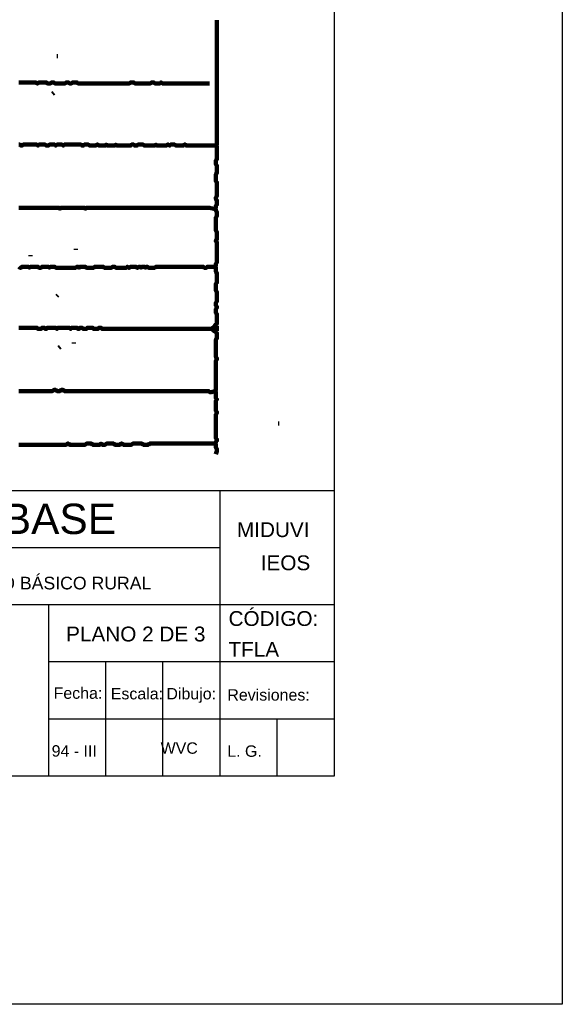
# Model space of a CAD drawing. Header units: metres. Extents: x 1959 to 4131, y 3282 to 4313.
# Tile 188 of 256: x 2412 to 2416.75, y 4281.15 to 4289.78. Entities that reach past the tile are written whole.
import ezdxf
from ezdxf.enums import TextEntityAlignment as Align

# ---------------------------------------------------------------- set-up
doc = ezdxf.new("R2010")
doc.units = ezdxf.units.M
doc.layers.add('Dibujo', color=7, linetype='Continuous')
doc.layers.add('P', color=250, linetype='Continuous', lineweight=100)
doc.styles.add('Annotative', font='arial.ttf')
doc.styles.get("Standard").update_dxf_attribs({"font": 'arial.ttf'})

msp = doc.modelspace()

# ---------------------------------------------------------------- linework, layer by layer
at = {"layer": 'Dibujo', "color": 0, "linetype": 'ByBlock'}
for p, q in [((2416.7548, 4310.8496), (2416.7548, 4281.1496)), ((2414.7548, 4308.8496), (2414.7548, 4283.1496)), ((2414.7548, 4285.6496), (2406.7548, 4285.6496)), ((2413.7548, 4283.1496), (2413.7548, 4285.6496)), ((2413.7548, 4285.1496), (2408.2548, 4285.1496)), ((2414.7548, 4284.6496), (2406.7548, 4284.6496)), ((2412.2548, 4283.1496), (2412.2548, 4284.6496)), ((2414.7548, 4284.1496), (2412.2548, 4284.1496)), ((2412.7548, 4283.1496), (2412.7548, 4284.1496)), ((2413.2548, 4283.1496), (2413.2548, 4284.1496)), ((2414.7548, 4283.6496), (2412.2548, 4283.6496)), ((2414.2548, 4283.1496), (2414.2548, 4283.6496)), ((2414.7548, 4283.1496), (2397.7548, 4283.1496)), ((2416.7548, 4281.1496), (2395.7548, 4281.1496))]:
    msp.add_line(p, q, dxfattribs=at)
at = {"layer": 'P', "color": 0, "linetype": 'Continuous'}
for points in [[(2413.7276, 4289.7734), (2413.7276, 4289.7364), (2413.7276, 4289.7272), (2413.7276, 4289.718), (2413.7276, 4289.7087), (2413.7276, 4289.6995), (2413.7276, 4289.6903), (2413.7276, 4289.681), (2413.7276, 4289.6718), (2413.7276, 4289.6626), (2413.7276, 4289.6534), (2413.7276, 4289.6441), (2413.7276, 4289.6349), (2413.7276, 4289.6257), (2413.7276, 4289.6164), (2413.7276, 4289.6072), (2413.7276, 4289.598), (2413.7276, 4289.5887), (2413.7276, 4289.5795), (2413.7276, 4289.5703), (2413.7276, 4289.561), (2413.7276, 4289.5518), (2413.7276, 4289.5426), (2413.7276, 4289.5334), (2413.7276, 4289.5241), (2413.7276, 4289.5149), (2413.7276, 4289.5057), (2413.7276, 4289.4964), (2413.7276, 4289.4872), (2413.7276, 4289.478), (2413.7276, 4289.4687), (2413.7276, 4289.4595), (2413.7276, 4289.4503), (2413.7276, 4289.441), (2413.7276, 4289.4318), (2413.7276, 4289.4226), (2413.7276, 4289.4134), (2413.7276, 4289.4041), (2413.7276, 4289.3949), (2413.7276, 4289.3857), (2413.7276, 4289.3764), (2413.7276, 4289.3672), (2413.7276, 4289.358), (2413.7276, 4289.3487), (2413.7276, 4289.3395), (2413.7276, 4289.3303), (2413.7276, 4289.321), (2413.7276, 4289.3118), (2413.7276, 4289.3026), (2413.7276, 4289.2934), (2413.7276, 4289.2841), (2413.7276, 4289.2749), (2413.7276, 4289.2657), (2413.7276, 4289.2564), (2413.7276, 4289.2472), (2413.7276, 4289.238), (2413.7276, 4289.2287), (2413.7276, 4289.2195), (2413.7276, 4289.2103), (2413.7276, 4289.201), (2413.7276, 4289.1918), (2413.7276, 4289.1826), (2413.7276, 4289.1734), (2413.7276, 4289.1641), (2413.7276, 4289.1549), (2413.7276, 4289.1457), (2413.7276, 4289.1364), (2413.7276, 4289.1272), (2413.7276, 4289.118), (2413.7276, 4289.1087), (2413.7276, 4289.0995), (2413.7276, 4289.0903), (2413.7276, 4289.081), (2413.7276, 4289.0718), (2413.7276, 4289.0626), (2413.7276, 4289.0534), (2413.7276, 4289.0441), (2413.7276, 4289.0349), (2413.7276, 4289.0257), (2413.7276, 4289.0164), (2413.7276, 4289.0072), (2413.7276, 4288.998), (2413.7276, 4288.9887), (2413.7276, 4288.9795), (2413.7276, 4288.9703), (2413.7276, 4288.961), (2413.7276, 4288.9518), (2413.7276, 4288.9426), (2413.7276, 4288.9334), (2413.7276, 4288.9241), (2413.7276, 4288.9149), (2413.7276, 4288.9057), (2413.7276, 4288.8964), (2413.7276, 4288.8872), (2413.7276, 4288.878), (2413.7276, 4288.8687), (2413.7276, 4288.8595), (2413.7276, 4288.8503), (2413.7276, 4288.841), (2413.7276, 4288.8318), (2413.7276, 4288.8226), (2413.7276, 4288.8134), (2413.7276, 4288.8041), (2413.7276, 4288.7949), (2413.7276, 4288.7857), (2413.7276, 4288.7764), (2413.7276, 4288.7672), (2413.7276, 4288.758), (2413.7276, 4288.7487), (2413.7276, 4288.7395), (2413.7276, 4288.7303), (2413.7276, 4288.721), (2413.7276, 4288.7118), (2413.7276, 4288.7026), (2413.7276, 4288.6934), (2413.7276, 4288.6841), (2413.7183, 4288.6749), (2413.7276, 4288.6657), (2413.7276, 4288.6564), (2413.7276, 4288.6472), (2413.7276, 4288.638), (2413.7276, 4288.6287), (2413.7276, 4288.6195), (2413.7276, 4288.6103), (2413.7276, 4288.601), (2413.7276, 4288.5918), (2413.7276, 4288.5826), (2413.7276, 4288.5734), (2413.7276, 4288.5641), (2413.7276, 4288.5549), (2413.7183, 4288.5457), (2413.7183, 4288.5364), (2413.7183, 4288.5272), (2413.7183, 4288.518), (2413.7183, 4288.5087), (2413.7276, 4288.4995), (2413.7276, 4288.4903), (2413.7276, 4288.481), (2413.7276, 4288.4718), (2413.7276, 4288.4626), (2413.7276, 4288.4534), (2413.7276, 4288.4441), (2413.7276, 4288.4349), (2413.7183, 4288.4257), (2413.7183, 4288.4164), (2413.7183, 4288.4072), (2413.7183, 4288.398), (2413.7183, 4288.3887), (2413.7183, 4288.3795), (2413.7183, 4288.3703), (2413.7183, 4288.361), (2413.7276, 4288.3518), (2413.7276, 4288.3426), (2413.7276, 4288.3334), (2413.7276, 4288.3241), (2413.7276, 4288.3149), (2413.7276, 4288.3057), (2413.7276, 4288.2964), (2413.7276, 4288.2872), (2413.7276, 4288.278), (2413.7276, 4288.2687), (2413.7276, 4288.2595), (2413.7276, 4288.2503), (2413.7276, 4288.241), (2413.7276, 4288.2318), (2413.7183, 4288.2226), (2413.7183, 4288.2134), (2413.7183, 4288.2041), (2413.7276, 4288.1949), (2413.7276, 4288.1857), (2413.7276, 4288.1764), (2413.7276, 4288.1672), (2413.7276, 4288.158), (2413.7183, 4288.1487), (2413.7183, 4288.1395), (2413.7183, 4288.1303), (2413.7091, 4288.121), (2413.7183, 4288.1118), (2413.7183, 4288.1026), (2413.7276, 4288.0934), (2413.7276, 4288.0841), (2413.7276, 4288.0749), (2413.7276, 4288.0657), (2413.7276, 4288.0564), (2413.7183, 4288.0472), (2413.7183, 4288.038), (2413.7183, 4288.0287), (2413.7183, 4288.0195), (2413.7183, 4288.0103), (2413.7183, 4288.001), (2413.7183, 4287.9918), (2413.7183, 4287.9826), (2413.7183, 4287.9734), (2413.7183, 4287.9641), (2413.7183, 4287.9549), (2413.7183, 4287.9457), (2413.7183, 4287.9364), (2413.7183, 4287.9272), (2413.7276, 4287.918), (2413.7276, 4287.9087), (2413.7276, 4287.8995), (2413.7276, 4287.8903), (2413.7276, 4287.881), (2413.7276, 4287.8718), (2413.7276, 4287.8626), (2413.7276, 4287.8534), (2413.7183, 4287.8441), (2413.7183, 4287.8349), (2413.7276, 4287.8257), (2413.7276, 4287.8164), (2413.7276, 4287.8072), (2413.7276, 4287.798), (2413.7276, 4287.7887), (2413.7276, 4287.7795), (2413.7276, 4287.7703), (2413.7276, 4287.761), (2413.7276, 4287.7518), (2413.7276, 4287.7426), (2413.7276, 4287.7334), (2413.7276, 4287.7241), (2413.7276, 4287.7149), (2413.7276, 4287.7057), (2413.7276, 4287.6964), (2413.7276, 4287.6872), (2413.7276, 4287.678), (2413.7276, 4287.6687), (2413.7276, 4287.6595), (2413.7276, 4287.6503), (2413.7183, 4287.641), (2413.7183, 4287.6318), (2413.7183, 4287.6226), (2413.7091, 4287.6134), (2413.7183, 4287.6041), (2413.7183, 4287.5949), (2413.7183, 4287.5857), (2413.7183, 4287.5764), (2413.7183, 4287.5672), (2413.7276, 4287.558), (2413.7276, 4287.5487), (2413.7276, 4287.5395), (2413.7276, 4287.5303), (2413.7276, 4287.521), (2413.7276, 4287.5118), (2413.7276, 4287.5026), (2413.7276, 4287.4934), (2413.7276, 4287.4841), (2413.7276, 4287.4749), (2413.7183, 4287.4657), (2413.7183, 4287.4564), (2413.7183, 4287.4472), (2413.7183, 4287.438), (2413.7183, 4287.4287), (2413.7183, 4287.4195), (2413.7183, 4287.4103), (2413.7183, 4287.401), (2413.7276, 4287.3918), (2413.7276, 4287.3826), (2413.7276, 4287.3734), (2413.7276, 4287.3641), (2413.7276, 4287.3549), (2413.7276, 4287.3457), (2413.7276, 4287.3364), (2413.7276, 4287.3272), (2413.7276, 4287.318), (2413.7276, 4287.3087), (2413.7183, 4287.2995), (2413.7183, 4287.2903), (2413.7183, 4287.281), (2413.7183, 4287.2718), (2413.7276, 4287.2626), (2413.7276, 4287.2534), (2413.7183, 4287.2441), (2413.7183, 4287.2349), (2413.7183, 4287.2257), (2413.7183, 4287.2164), (2413.7183, 4287.2072), (2413.7276, 4287.198), (2413.7276, 4287.1887), (2413.7276, 4287.1795), (2413.7276, 4287.1703), (2413.7276, 4287.161), (2413.7276, 4287.1518), (2413.7276, 4287.1426), (2413.7276, 4287.1334), (2413.7276, 4287.1241), (2413.7276, 4287.1149), (2413.7183, 4287.1057), (2413.7091, 4287.0964), (2413.6999, 4287.0872), (2413.6907, 4287.078), (2413.6814, 4287.0687), (2413.6907, 4287.0595), (2413.6999, 4287.0503), (2413.7091, 4287.0503), (2413.7183, 4287.041), (2413.7276, 4287.0318), (2413.7276, 4287.0226), (2413.7276, 4287.0134), (2413.7276, 4287.0041), (2413.7276, 4286.9949), (2413.7276, 4286.9857), (2413.7183, 4286.9764), (2413.7183, 4286.9672), (2413.7183, 4286.958), (2413.7183, 4286.9487), (2413.7183, 4286.9395), (2413.7183, 4286.9303), (2413.7183, 4286.921), (2413.7183, 4286.9118), (2413.7183, 4286.9026), (2413.7183, 4286.8934), (2413.7183, 4286.8841), (2413.7183, 4286.8749), (2413.7183, 4286.8657), (2413.7183, 4286.8564), (2413.7183, 4286.8472), (2413.7183, 4286.838), (2413.7183, 4286.8287), (2413.7183, 4286.8195), (2413.7276, 4286.8103), (2413.7276, 4286.801), (2413.7183, 4286.7918), (2413.7183, 4286.7826), (2413.7183, 4286.7734), (2413.7183, 4286.7641), (2413.7183, 4286.7549), (2413.7183, 4286.7457), (2413.7183, 4286.7364), (2413.7183, 4286.7272), (2413.7183, 4286.718), (2413.7183, 4286.7087), (2413.7183, 4286.6995), (2413.7183, 4286.6903), (2413.7183, 4286.681), (2413.7183, 4286.6718), (2413.7183, 4286.6626), (2413.7183, 4286.6534), (2413.7183, 4286.6441), (2413.7183, 4286.6349), (2413.7183, 4286.6257), (2413.7183, 4286.6164), (2413.7183, 4286.6072), (2413.7183, 4286.598), (2413.7183, 4286.5887), (2413.7183, 4286.5795), (2413.7183, 4286.5703), (2413.7183, 4286.561), (2413.7183, 4286.5518), (2413.7183, 4286.5426), (2413.7183, 4286.5334), (2413.7091, 4286.5241), (2413.7183, 4286.5149), (2413.7183, 4286.5057), (2413.7183, 4286.4964), (2413.7183, 4286.4872), (2413.7183, 4286.478), (2413.7183, 4286.4687), (2413.7183, 4286.4595), (2413.7276, 4286.4503), (2413.7183, 4286.441), (2413.7183, 4286.4318), (2413.7183, 4286.4226), (2413.7183, 4286.4134), (2413.7183, 4286.4041), (2413.7183, 4286.3949), (2413.7183, 4286.3857), (2413.7183, 4286.3764), (2413.7183, 4286.3672), (2413.7183, 4286.358), (2413.7183, 4286.3487), (2413.7276, 4286.3395), (2413.7276, 4286.3303), (2413.7183, 4286.321), (2413.7183, 4286.3118), (2413.7183, 4286.3026), (2413.7183, 4286.2934), (2413.7183, 4286.2841), (2413.7183, 4286.2749), (2413.7183, 4286.2657), (2413.7183, 4286.2564), (2413.7183, 4286.2472), (2413.7183, 4286.238), (2413.7183, 4286.2287), (2413.7183, 4286.2195), (2413.7183, 4286.2103), (2413.7183, 4286.201), (2413.7183, 4286.1918), (2413.7183, 4286.1826), (2413.7183, 4286.1734), (2413.7183, 4286.1641), (2413.7183, 4286.1549), (2413.7183, 4286.1457), (2413.7183, 4286.1364), (2413.7183, 4286.1272), (2413.7183, 4286.118), (2413.7183, 4286.1087), (2413.7276, 4286.0995), (2413.7276, 4286.0903), (2413.7183, 4286.081), (2413.7183, 4286.0718), (2413.7091, 4286.0626), (2413.7183, 4286.0534), (2413.7183, 4286.0441), (2413.7183, 4286.0349), (2413.7183, 4286.0257), (2413.7276, 4286.0164), (2413.7276, 4286.0072), (2413.7276, 4285.998), (2413.7183, 4285.9703)], [(2412.3245, 4289.4595), (2412.3337, 4289.4595)], [(2411.9922, 4289.2287), (2412.0014, 4289.2287), (2412.0107, 4289.2287), (2412.0199, 4289.2287), (2412.0291, 4289.2287), (2412.0383, 4289.2287), (2412.0476, 4289.2287), (2412.0568, 4289.2287), (2412.066, 4289.2287), (2412.0753, 4289.2287), (2412.0845, 4289.2287), (2412.0937, 4289.2287), (2412.103, 4289.2287), (2412.1122, 4289.2287), (2412.1214, 4289.2287), (2412.1307, 4289.2287), (2412.1399, 4289.2287), (2412.1491, 4289.2195), (2412.1583, 4289.2195), (2412.1676, 4289.2287), (2412.1768, 4289.2287), (2412.186, 4289.2287), (2412.1953, 4289.2287), (2412.2045, 4289.2287), (2412.2137, 4289.2287), (2412.223, 4289.2287), (2412.2322, 4289.2287), (2412.2414, 4289.2195), (2412.2507, 4289.2195), (2412.2599, 4289.2195), (2412.2691, 4289.2195), (2412.2783, 4289.2287), (2412.2876, 4289.2287), (2412.2968, 4289.2287), (2412.306, 4289.2195), (2412.3153, 4289.2195), (2412.3245, 4289.2195), (2412.3337, 4289.2195), (2412.343, 4289.2195), (2412.3522, 4289.2195), (2412.3614, 4289.2195), (2412.3707, 4289.2195), (2412.3799, 4289.2195), (2412.3891, 4289.2195), (2412.3983, 4289.2195), (2412.4076, 4289.2287), (2412.4168, 4289.2287), (2412.426, 4289.2287), (2412.4353, 4289.2195), (2412.4445, 4289.2195), (2412.4537, 4289.2195), (2412.463, 4289.2287), (2412.4722, 4289.2287), (2412.4814, 4289.2287), (2412.4907, 4289.2287), (2412.4999, 4289.2287), (2412.5091, 4289.2195), (2412.5183, 4289.2195), (2412.5276, 4289.2195), (2412.5368, 4289.2195), (2412.546, 4289.2195), (2412.5553, 4289.2195), (2412.5645, 4289.2195), (2412.5737, 4289.2195), (2412.583, 4289.2195), (2412.5922, 4289.2195), (2412.6014, 4289.2195), (2412.6107, 4289.2195), (2412.6199, 4289.2195), (2412.6291, 4289.2195), (2412.6383, 4289.2195), (2412.6476, 4289.2195), (2412.6568, 4289.2195), (2412.666, 4289.2195), (2412.6753, 4289.2195), (2412.6845, 4289.2195), (2412.6937, 4289.2195), (2412.703, 4289.2195), (2412.7122, 4289.2195), (2412.7214, 4289.2195), (2412.7307, 4289.2195), (2412.7399, 4289.2195), (2412.7491, 4289.2195), (2412.7583, 4289.2195), (2412.7676, 4289.2195), (2412.7768, 4289.2195), (2412.786, 4289.2195), (2412.7953, 4289.2195), (2412.8045, 4289.2195), (2412.8137, 4289.2195), (2412.823, 4289.2195), (2412.8322, 4289.2195), (2412.8414, 4289.2195), (2412.8507, 4289.2195), (2412.8599, 4289.2195), (2412.8691, 4289.2195), (2412.8783, 4289.2195), (2412.8876, 4289.2195), (2412.8968, 4289.2195), (2412.906, 4289.2195), (2412.9153, 4289.2195), (2412.9245, 4289.2195), (2412.9337, 4289.2195), (2412.943, 4289.2195), (2412.9522, 4289.2195), (2412.9614, 4289.2195), (2412.9707, 4289.2287), (2412.9799, 4289.2287), (2412.9891, 4289.2287), (2412.9983, 4289.2287), (2413.0076, 4289.2195), (2413.0168, 4289.2195), (2413.026, 4289.2195), (2413.0353, 4289.2195), (2413.0445, 4289.2195), (2413.0537, 4289.2195), (2413.063, 4289.2195), (2413.0722, 4289.2195), (2413.0814, 4289.2195), (2413.0907, 4289.2195), (2413.0999, 4289.2195), (2413.1091, 4289.2195), (2413.1183, 4289.2195), (2413.1276, 4289.2195), (2413.1368, 4289.2195), (2413.146, 4289.2195), (2413.1553, 4289.2287), (2413.1645, 4289.2287), (2413.1737, 4289.2287), (2413.183, 4289.2195), (2413.1922, 4289.2195), (2413.2014, 4289.2195), (2413.2107, 4289.2195), (2413.2199, 4289.2195), (2413.2291, 4289.2195), (2413.2383, 4289.2287), (2413.2476, 4289.2195), (2413.2568, 4289.2195), (2413.266, 4289.2195), (2413.2753, 4289.2195), (2413.2845, 4289.2195), (2413.2937, 4289.2195), (2413.303, 4289.2195), (2413.3122, 4289.2195), (2413.3214, 4289.2195), (2413.3307, 4289.2195), (2413.3399, 4289.2195), (2413.3491, 4289.2195), (2413.3583, 4289.2195), (2413.3676, 4289.2195), (2413.3768, 4289.2195), (2413.386, 4289.2195), (2413.3953, 4289.2195), (2413.4045, 4289.2195), (2413.4137, 4289.2195), (2413.423, 4289.2195), (2413.4322, 4289.2195), (2413.4414, 4289.2195), (2413.4507, 4289.2195), (2413.4599, 4289.2195), (2413.4691, 4289.2195), (2413.4783, 4289.2195), (2413.4876, 4289.2195), (2413.4968, 4289.2195), (2413.506, 4289.2195), (2413.5153, 4289.2195), (2413.5245, 4289.2195), (2413.5337, 4289.2195), (2413.543, 4289.2195), (2413.5522, 4289.2195), (2413.5614, 4289.2195), (2413.5707, 4289.2195), (2413.5799, 4289.2195), (2413.5891, 4289.2195), (2413.5983, 4289.2195), (2413.6076, 4289.2195), (2413.6168, 4289.2195), (2413.663, 4289.2195)], [(2412.2968, 4289.1364), (2412.2876, 4289.1272)], [(2411.9922, 4288.6841), (2412.0014, 4288.6841), (2412.0107, 4288.6749), (2412.0199, 4288.6749), (2412.0291, 4288.6841), (2412.0383, 4288.6841), (2412.0476, 4288.6841), (2412.0568, 4288.6841), (2412.066, 4288.6841), (2412.0753, 4288.6841), (2412.0845, 4288.6841), (2412.0937, 4288.6841), (2412.103, 4288.6841), (2412.1122, 4288.6841), (2412.1214, 4288.6841), (2412.1307, 4288.6841), (2412.1399, 4288.6841), (2412.1491, 4288.6841), (2412.1583, 4288.6749), (2412.1676, 4288.6841), (2412.1768, 4288.6841), (2412.186, 4288.6841), (2412.1953, 4288.6841), (2412.2045, 4288.6841), (2412.2137, 4288.6841), (2412.223, 4288.6841), (2412.2322, 4288.6749), (2412.2414, 4288.6749), (2412.2507, 4288.6749), (2412.2599, 4288.6841), (2412.2691, 4288.6841), (2412.2783, 4288.6841), (2412.2876, 4288.6841), (2412.2968, 4288.6841), (2412.306, 4288.6841), (2412.3153, 4288.6749), (2412.3245, 4288.6841), (2412.3337, 4288.6841), (2412.343, 4288.6841), (2412.3522, 4288.6841), (2412.3614, 4288.6841), (2412.3707, 4288.6841), (2412.3799, 4288.6749), (2412.3891, 4288.6841), (2412.3983, 4288.6841), (2412.4076, 4288.6841), (2412.4168, 4288.6841), (2412.426, 4288.6841), (2412.4353, 4288.6841), (2412.4445, 4288.6841), (2412.4537, 4288.6841), (2412.463, 4288.6841), (2412.4722, 4288.6841), (2412.4814, 4288.6841), (2412.4907, 4288.6841), (2412.4999, 4288.6841), (2412.5091, 4288.6841), (2412.5183, 4288.6841), (2412.5276, 4288.6841), (2412.5368, 4288.6841), (2412.546, 4288.6749), (2412.5553, 4288.6749), (2412.5645, 4288.6841), (2412.5737, 4288.6841), (2412.583, 4288.6841), (2412.5922, 4288.6841), (2412.6014, 4288.6841), (2412.6107, 4288.6749), (2412.6199, 4288.6749), (2412.6291, 4288.6749), (2412.6383, 4288.6749), (2412.6476, 4288.6749), (2412.6568, 4288.6749), (2412.666, 4288.6749), (2412.6753, 4288.6841), (2412.6845, 4288.6841), (2412.6937, 4288.6749), (2412.703, 4288.6749), (2412.7122, 4288.6749), (2412.7214, 4288.6749), (2412.7307, 4288.6749), (2412.7399, 4288.6749), (2412.7491, 4288.6749), (2412.7583, 4288.6841), (2412.7676, 4288.6749), (2412.7768, 4288.6749), (2412.786, 4288.6749), (2412.7953, 4288.6749), (2412.8045, 4288.6749), (2412.8137, 4288.6749), (2412.823, 4288.6749), (2412.8322, 4288.6749), (2412.8414, 4288.6841), (2412.8507, 4288.6749), (2412.8599, 4288.6749), (2412.8691, 4288.6749), (2412.8783, 4288.6749), (2412.8876, 4288.6749), (2412.8968, 4288.6749), (2412.906, 4288.6749), (2412.9153, 4288.6749), (2412.9245, 4288.6749), (2412.9337, 4288.6749), (2412.943, 4288.6749), (2412.9522, 4288.6749), (2412.9614, 4288.6749), (2412.9707, 4288.6749), (2412.9799, 4288.6841), (2412.9891, 4288.6841), (2412.9983, 4288.6841), (2413.0076, 4288.6749), (2413.0168, 4288.6749), (2413.026, 4288.6749), (2413.0353, 4288.6841), (2413.0445, 4288.6841), (2413.0537, 4288.6841), (2413.063, 4288.6841), (2413.0722, 4288.6841), (2413.0814, 4288.6841), (2413.0907, 4288.6749), (2413.0999, 4288.6749), (2413.1091, 4288.6749), (2413.1183, 4288.6749), (2413.1276, 4288.6749), (2413.1368, 4288.6749), (2413.146, 4288.6749), (2413.1553, 4288.6749), (2413.1645, 4288.6749), (2413.1737, 4288.6749), (2413.183, 4288.6749), (2413.1922, 4288.6841), (2413.2014, 4288.6749), (2413.2107, 4288.6749), (2413.2199, 4288.6749), (2413.2291, 4288.6749), (2413.2383, 4288.6749), (2413.2476, 4288.6749), (2413.2568, 4288.6749), (2413.266, 4288.6749), (2413.2753, 4288.6749), (2413.2845, 4288.6749), (2413.2937, 4288.6841), (2413.303, 4288.6841), (2413.3122, 4288.6749), (2413.3214, 4288.6841), (2413.3307, 4288.6841), (2413.3399, 4288.6841), (2413.3491, 4288.6841), (2413.3583, 4288.6841), (2413.3676, 4288.6749), (2413.3768, 4288.6749), (2413.386, 4288.6749), (2413.3953, 4288.6749), (2413.4045, 4288.6749), (2413.4137, 4288.6749), (2413.423, 4288.6749), (2413.4322, 4288.6749), (2413.4414, 4288.6841), (2413.4507, 4288.6841), (2413.4599, 4288.6749), (2413.4691, 4288.6749), (2413.4783, 4288.6749), (2413.4876, 4288.6749), (2413.4968, 4288.6749), (2413.506, 4288.6749), (2413.5153, 4288.6749), (2413.5245, 4288.6749), (2413.5337, 4288.6749), (2413.543, 4288.6749), (2413.5522, 4288.6749), (2413.5614, 4288.6749), (2413.5707, 4288.6749), (2413.5799, 4288.6749), (2413.5891, 4288.6749), (2413.5983, 4288.6749), (2413.6076, 4288.6749), (2413.6168, 4288.6749), (2413.626, 4288.6749), (2413.6353, 4288.6749), (2413.6445, 4288.6749), (2413.6537, 4288.6749), (2413.663, 4288.6749), (2413.6722, 4288.6749), (2413.6814, 4288.6749), (2413.7183, 4288.6749)], [(2411.9922, 4288.1303), (2412.0014, 4288.1303), (2412.0107, 4288.1303), (2412.0199, 4288.1303), (2412.0291, 4288.1303), (2412.0383, 4288.1303), (2412.0476, 4288.1303), (2412.0568, 4288.1303), (2412.066, 4288.1303), (2412.0753, 4288.1303), (2412.0845, 4288.1303), (2412.0937, 4288.1303), (2412.103, 4288.1303), (2412.1122, 4288.1303), (2412.1214, 4288.1303), (2412.1307, 4288.1303), (2412.1399, 4288.1303), (2412.1491, 4288.1303), (2412.1583, 4288.1303), (2412.1676, 4288.1303), (2412.1768, 4288.1303), (2412.186, 4288.1303), (2412.1953, 4288.1303), (2412.2045, 4288.1303), (2412.2137, 4288.1303), (2412.223, 4288.1303), (2412.2322, 4288.1303), (2412.2414, 4288.1303), (2412.2507, 4288.1303), (2412.2599, 4288.1303), (2412.2691, 4288.1303), (2412.2783, 4288.1303), (2412.2876, 4288.1303), (2412.2968, 4288.1303), (2412.306, 4288.1303), (2412.3153, 4288.1303), (2412.3245, 4288.1303), (2412.3337, 4288.1303), (2412.343, 4288.1303), (2412.3522, 4288.121), (2412.3614, 4288.1303), (2412.3707, 4288.1303), (2412.3799, 4288.1303), (2412.3891, 4288.1303), (2412.3983, 4288.1303), (2412.4076, 4288.1303), (2412.4168, 4288.1303), (2412.426, 4288.1303), (2412.4353, 4288.1303), (2412.4445, 4288.1303), (2412.4537, 4288.1303), (2412.463, 4288.1303), (2412.4722, 4288.1303), (2412.4814, 4288.1303), (2412.4907, 4288.1303), (2412.4999, 4288.1303), (2412.5091, 4288.1303), (2412.5183, 4288.1303), (2412.5276, 4288.1303), (2412.5368, 4288.1303), (2412.546, 4288.1303), (2412.5553, 4288.1303), (2412.5645, 4288.1303), (2412.5737, 4288.121), (2412.583, 4288.1303), (2412.5922, 4288.1303), (2412.6014, 4288.1303), (2412.6107, 4288.1303), (2412.6199, 4288.1303), (2412.6291, 4288.1303), (2412.6383, 4288.1303), (2412.6476, 4288.1303), (2412.6568, 4288.1303), (2412.666, 4288.1303), (2412.6753, 4288.1303), (2412.6845, 4288.1303), (2412.6937, 4288.1303), (2412.703, 4288.1303), (2412.7122, 4288.1303), (2412.7214, 4288.1303), (2412.7307, 4288.1303), (2412.7399, 4288.1303), (2412.7491, 4288.1303), (2412.7583, 4288.1303), (2412.7676, 4288.1303), (2412.7768, 4288.1303), (2412.786, 4288.1303), (2412.7953, 4288.1303), (2412.8045, 4288.1303), (2412.8137, 4288.1303), (2412.823, 4288.1303), (2412.8322, 4288.1303), (2412.8414, 4288.1303), (2412.8507, 4288.1303), (2412.8599, 4288.1303), (2412.8691, 4288.1303), (2412.8783, 4288.1303), (2412.8876, 4288.1303), (2412.8968, 4288.1303), (2412.906, 4288.1303), (2412.9153, 4288.1303), (2412.9245, 4288.1303), (2412.9337, 4288.1303), (2412.943, 4288.1303), (2412.9522, 4288.1303), (2412.9614, 4288.1303), (2412.9707, 4288.1303), (2412.9799, 4288.1303), (2412.9891, 4288.1303), (2412.9983, 4288.1303), (2413.0076, 4288.1303), (2413.0168, 4288.1303), (2413.026, 4288.1303), (2413.0353, 4288.1303), (2413.0445, 4288.1303), (2413.0537, 4288.1303), (2413.063, 4288.1303), (2413.0722, 4288.1303), (2413.0814, 4288.1303), (2413.0907, 4288.1303), (2413.0999, 4288.1303), (2413.1091, 4288.1303), (2413.1183, 4288.1303), (2413.1276, 4288.1303), (2413.1368, 4288.1303), (2413.146, 4288.1303), (2413.1553, 4288.1303), (2413.1645, 4288.1303), (2413.1737, 4288.1303), (2413.183, 4288.1303), (2413.1922, 4288.1303), (2413.2014, 4288.1303), (2413.2107, 4288.1303), (2413.2199, 4288.1303), (2413.2291, 4288.1303), (2413.2383, 4288.1303), (2413.2476, 4288.1303), (2413.2568, 4288.1303), (2413.266, 4288.1303), (2413.2753, 4288.1303), (2413.2845, 4288.1303), (2413.2937, 4288.1303), (2413.303, 4288.1303), (2413.3122, 4288.1303), (2413.3214, 4288.1303), (2413.3307, 4288.1303), (2413.3399, 4288.1303), (2413.3491, 4288.1303), (2413.3583, 4288.1303), (2413.3676, 4288.1303), (2413.3768, 4288.1303), (2413.386, 4288.1303), (2413.3953, 4288.1303), (2413.4045, 4288.1303), (2413.4137, 4288.1303), (2413.423, 4288.1303), (2413.4322, 4288.1303), (2413.4414, 4288.1303), (2413.4507, 4288.1303), (2413.4599, 4288.1303), (2413.4691, 4288.1303), (2413.4783, 4288.1303), (2413.4876, 4288.1303), (2413.4968, 4288.1303), (2413.506, 4288.1303), (2413.5153, 4288.1303), (2413.5245, 4288.1303), (2413.5337, 4288.1303), (2413.543, 4288.1303), (2413.5522, 4288.1303), (2413.5614, 4288.1303), (2413.5707, 4288.1303), (2413.5799, 4288.1303), (2413.5891, 4288.1303), (2413.5983, 4288.1303), (2413.6076, 4288.1303), (2413.6168, 4288.1303), (2413.626, 4288.1303), (2413.6353, 4288.1303), (2413.6445, 4288.1303), (2413.6537, 4288.1303), (2413.663, 4288.1303), (2413.6999, 4288.121)], [(2412.0937, 4287.7149), (2412.0937, 4287.7057)], [(2412.4907, 4287.7703), (2412.4907, 4287.761)], [(2411.9922, 4287.6134), (2412.0014, 4287.6041), (2412.0107, 4287.6041), (2412.0199, 4287.6134), (2412.0291, 4287.6134), (2412.0383, 4287.6134), (2412.0476, 4287.6134), (2412.0568, 4287.6134), (2412.066, 4287.6134), (2412.0753, 4287.6134), (2412.0845, 4287.6041), (2412.0937, 4287.6134), (2412.103, 4287.6134), (2412.1122, 4287.6134), (2412.1214, 4287.6134), (2412.1307, 4287.6134), (2412.1399, 4287.6134), (2412.1491, 4287.6134), (2412.1583, 4287.6134), (2412.1676, 4287.6041), (2412.1768, 4287.6041), (2412.186, 4287.6041), (2412.1953, 4287.6134), (2412.2045, 4287.6134), (2412.2137, 4287.6134), (2412.223, 4287.6134), (2412.2322, 4287.6134), (2412.2414, 4287.6134), (2412.2507, 4287.6134), (2412.2599, 4287.6041), (2412.2691, 4287.6134), (2412.2783, 4287.6134), (2412.2876, 4287.6134), (2412.2968, 4287.6134), (2412.306, 4287.6134), (2412.3153, 4287.6041), (2412.3245, 4287.6041), (2412.3337, 4287.6041), (2412.343, 4287.6041), (2412.3522, 4287.6041), (2412.3614, 4287.6041), (2412.3707, 4287.6041), (2412.3799, 4287.6041), (2412.3891, 4287.6041), (2412.3983, 4287.6041), (2412.4076, 4287.6041), (2412.4168, 4287.6041), (2412.426, 4287.6041), (2412.4353, 4287.6041), (2412.4445, 4287.6041), (2412.4537, 4287.6041), (2412.463, 4287.6041), (2412.4722, 4287.6041), (2412.4814, 4287.6041), (2412.4907, 4287.6041), (2412.4999, 4287.6134), (2412.5091, 4287.6134), (2412.5183, 4287.6041), (2412.5276, 4287.6134), (2412.5368, 4287.6134), (2412.546, 4287.6134), (2412.5553, 4287.6134), (2412.5645, 4287.6134), (2412.5737, 4287.6134), (2412.583, 4287.6041), (2412.5922, 4287.6041), (2412.6014, 4287.6041), (2412.6107, 4287.6041), (2412.6199, 4287.6041), (2412.6291, 4287.6041), (2412.6383, 4287.6041), (2412.6476, 4287.6041), (2412.6568, 4287.6134), (2412.666, 4287.6134), (2412.6753, 4287.6134), (2412.6845, 4287.6134), (2412.6937, 4287.6134), (2412.703, 4287.6134), (2412.7122, 4287.6134), (2412.7214, 4287.6134), (2412.7307, 4287.6134), (2412.7399, 4287.6041), (2412.7491, 4287.6041), (2412.7583, 4287.6041), (2412.7676, 4287.6041), (2412.7768, 4287.6041), (2412.786, 4287.6041), (2412.7953, 4287.6041), (2412.8045, 4287.6041), (2412.8137, 4287.6134), (2412.823, 4287.6134), (2412.8322, 4287.6134), (2412.8414, 4287.6041), (2412.8507, 4287.6041), (2412.8599, 4287.6041), (2412.8691, 4287.6041), (2412.8783, 4287.6041), (2412.8876, 4287.6041), (2412.8968, 4287.6041), (2412.906, 4287.6041), (2412.9153, 4287.6041), (2412.9245, 4287.6041), (2412.9337, 4287.6041), (2412.943, 4287.6134), (2412.9522, 4287.6041), (2412.9614, 4287.6041), (2412.9707, 4287.6134), (2412.9799, 4287.6134), (2412.9891, 4287.6134), (2412.9983, 4287.6134), (2413.0076, 4287.6134), (2413.0168, 4287.6134), (2413.026, 4287.6041), (2413.0353, 4287.6041), (2413.0445, 4287.6134), (2413.0537, 4287.6134), (2413.063, 4287.6041), (2413.0722, 4287.6134), (2413.0814, 4287.6134), (2413.0907, 4287.6134), (2413.0999, 4287.6041), (2413.1091, 4287.6134), (2413.1183, 4287.6134), (2413.1276, 4287.6041), (2413.1368, 4287.6041), (2413.146, 4287.6041), (2413.1553, 4287.6041), (2413.1645, 4287.6041), (2413.1737, 4287.6041), (2413.183, 4287.6041), (2413.1922, 4287.6134), (2413.2014, 4287.6134), (2413.2107, 4287.6134), (2413.2199, 4287.6134), (2413.2291, 4287.6134), (2413.2383, 4287.6134), (2413.2476, 4287.6134), (2413.2568, 4287.6134), (2413.266, 4287.6134), (2413.2753, 4287.6134), (2413.2845, 4287.6134), (2413.2937, 4287.6134), (2413.303, 4287.6134), (2413.3122, 4287.6134), (2413.3214, 4287.6134), (2413.3307, 4287.6134), (2413.3399, 4287.6134), (2413.3491, 4287.6134), (2413.3583, 4287.6134), (2413.3676, 4287.6134), (2413.3768, 4287.6134), (2413.386, 4287.6134), (2413.3953, 4287.6134), (2413.4045, 4287.6134), (2413.4137, 4287.6134), (2413.423, 4287.6134), (2413.4322, 4287.6134), (2413.4414, 4287.6134), (2413.4507, 4287.6134), (2413.4599, 4287.6134), (2413.4691, 4287.6134), (2413.4783, 4287.6134), (2413.4876, 4287.6134), (2413.4968, 4287.6134), (2413.506, 4287.6134), (2413.5153, 4287.6134), (2413.5245, 4287.6134), (2413.5337, 4287.6134), (2413.543, 4287.6134), (2413.5522, 4287.6134), (2413.5614, 4287.6134), (2413.5707, 4287.6134), (2413.5799, 4287.6134), (2413.5891, 4287.6134), (2413.5983, 4287.6134), (2413.6076, 4287.6134), (2413.6168, 4287.6041), (2413.626, 4287.6041), (2413.6353, 4287.6041), (2413.6445, 4287.6134), (2413.6537, 4287.6134), (2413.663, 4287.6134), (2413.6722, 4287.6134), (2413.6814, 4287.6134), (2413.7091, 4287.6134)], [(2412.3337, 4287.3641), (2412.3245, 4287.3549)], [(2413.7276, 4287.0964), (2413.7276, 4287.0503)], [(2413.6814, 4287.0687), (2413.6445, 4287.0687), (2413.6353, 4287.0687), (2413.626, 4287.0687), (2413.6168, 4287.0687), (2413.6076, 4287.0687), (2413.5983, 4287.0687), (2413.5891, 4287.0687), (2413.5799, 4287.0687), (2413.5707, 4287.0687), (2413.5614, 4287.0687), (2413.5522, 4287.0687), (2413.543, 4287.0687), (2413.5337, 4287.0687), (2413.5245, 4287.0687), (2413.5153, 4287.0687), (2413.506, 4287.0687), (2413.4968, 4287.0687), (2413.4876, 4287.0687), (2413.4783, 4287.0687), (2413.4691, 4287.0687), (2413.4599, 4287.0687), (2413.4507, 4287.0687), (2413.4414, 4287.0687), (2413.4322, 4287.0687), (2413.423, 4287.0687), (2413.4137, 4287.0687), (2413.4045, 4287.0687), (2413.3953, 4287.0687), (2413.386, 4287.0687), (2413.3768, 4287.0687), (2413.3676, 4287.0687), (2413.3583, 4287.0687), (2413.3491, 4287.0687), (2413.3399, 4287.0687), (2413.3307, 4287.0687), (2413.3214, 4287.0687), (2413.3122, 4287.0687), (2413.303, 4287.0687), (2413.2937, 4287.0687), (2413.2845, 4287.0687), (2413.2753, 4287.0687), (2413.266, 4287.0687), (2413.2568, 4287.0687), (2413.2476, 4287.0687), (2413.2383, 4287.0687), (2413.2291, 4287.0687), (2413.2199, 4287.0687), (2413.2107, 4287.0687), (2413.2014, 4287.0687), (2413.1922, 4287.0687), (2413.183, 4287.0687), (2413.1737, 4287.0687), (2413.1645, 4287.0687), (2413.1553, 4287.0687), (2413.146, 4287.0687), (2413.1368, 4287.0687), (2413.1276, 4287.0687), (2413.1183, 4287.0687), (2413.1091, 4287.0687), (2413.0999, 4287.0687), (2413.0907, 4287.0687), (2413.0814, 4287.0687), (2413.0722, 4287.0687), (2413.063, 4287.0687), (2413.0537, 4287.0687), (2413.0445, 4287.0687), (2413.0353, 4287.0687), (2413.026, 4287.0687), (2413.0168, 4287.0687), (2413.0076, 4287.0687), (2412.9983, 4287.0687), (2412.9891, 4287.0687), (2412.9799, 4287.0687), (2412.9707, 4287.0687), (2412.9614, 4287.0687), (2412.9522, 4287.0687), (2412.943, 4287.0687), (2412.9337, 4287.0687), (2412.9245, 4287.0687), (2412.9153, 4287.0687), (2412.906, 4287.0687), (2412.8968, 4287.0687), (2412.8876, 4287.0687), (2412.8783, 4287.0687), (2412.8691, 4287.0687), (2412.8599, 4287.0687), (2412.8507, 4287.0687), (2412.8414, 4287.0687), (2412.8322, 4287.0687), (2412.823, 4287.0687), (2412.8137, 4287.0687), (2412.8045, 4287.0687), (2412.7953, 4287.0687), (2412.786, 4287.0687), (2412.7768, 4287.0687), (2412.7676, 4287.0687), (2412.7583, 4287.0687), (2412.7491, 4287.0687), (2412.7399, 4287.0687), (2412.7307, 4287.0687), (2412.7214, 4287.0687), (2412.7122, 4287.078), (2412.703, 4287.078), (2412.6937, 4287.078), (2412.6845, 4287.0687), (2412.6753, 4287.0687), (2412.666, 4287.0687), (2412.6568, 4287.0687), (2412.6476, 4287.0687), (2412.6383, 4287.078), (2412.6291, 4287.078), (2412.6199, 4287.078), (2412.6107, 4287.078), (2412.6014, 4287.078), (2412.5922, 4287.078), (2412.583, 4287.0687), (2412.5737, 4287.0687), (2412.5645, 4287.0687), (2412.5553, 4287.0687), (2412.546, 4287.078), (2412.5368, 4287.078), (2412.5276, 4287.078), (2412.5183, 4287.0687), (2412.5091, 4287.0687), (2412.4999, 4287.078), (2412.4907, 4287.078), (2412.4814, 4287.078), (2412.4722, 4287.078), (2412.463, 4287.078), (2412.4537, 4287.078), (2412.4445, 4287.0687), (2412.4353, 4287.078), (2412.426, 4287.078), (2412.4168, 4287.078), (2412.4076, 4287.078), (2412.3983, 4287.078), (2412.3891, 4287.078), (2412.3799, 4287.078), (2412.3707, 4287.078), (2412.3614, 4287.078), (2412.3522, 4287.078), (2412.343, 4287.078), (2412.3337, 4287.078), (2412.3245, 4287.0687), (2412.3153, 4287.078), (2412.306, 4287.078), (2412.2968, 4287.078), (2412.2876, 4287.078), (2412.2783, 4287.078), (2412.2691, 4287.078), (2412.2599, 4287.078), (2412.2507, 4287.078), (2412.2414, 4287.078), (2412.2322, 4287.0687), (2412.223, 4287.0687), (2412.2137, 4287.078), (2412.2045, 4287.078), (2412.1953, 4287.078), (2412.186, 4287.0687), (2412.1768, 4287.0687), (2412.1676, 4287.0687), (2412.1583, 4287.0687), (2412.1491, 4287.078), (2412.1399, 4287.078), (2412.1307, 4287.078), (2412.1214, 4287.078), (2412.1122, 4287.078), (2412.103, 4287.078), (2412.0937, 4287.078), (2412.0845, 4287.078), (2412.0753, 4287.078), (2412.066, 4287.078), (2412.0568, 4287.078), (2412.0476, 4287.078), (2412.0383, 4287.078), (2412.0291, 4287.078), (2412.0199, 4287.078), (2412.0107, 4287.078), (2412.0014, 4287.078), (2411.9922, 4287.078)], [(2412.4722, 4286.9487), (2412.4722, 4286.9395)], [(2412.3522, 4286.9118), (2412.343, 4286.9026)], [(2411.9922, 4286.5241), (2412.0014, 4286.5241), (2412.0107, 4286.5241), (2412.0199, 4286.5241), (2412.0291, 4286.5241), (2412.0383, 4286.5241), (2412.0476, 4286.5241), (2412.0568, 4286.5241), (2412.066, 4286.5241), (2412.0753, 4286.5241), (2412.0845, 4286.5241), (2412.0937, 4286.5241), (2412.103, 4286.5241), (2412.1122, 4286.5241), (2412.1214, 4286.5241), (2412.1307, 4286.5241), (2412.1399, 4286.5241), (2412.1491, 4286.5241), (2412.1583, 4286.5241), (2412.1676, 4286.5241), (2412.1768, 4286.5241), (2412.186, 4286.5241), (2412.1953, 4286.5241), (2412.2045, 4286.5241), (2412.2137, 4286.5241), (2412.223, 4286.5241), (2412.2322, 4286.5241), (2412.2414, 4286.5241), (2412.2507, 4286.5241), (2412.2599, 4286.5241), (2412.2691, 4286.5241), (2412.2783, 4286.5241), (2412.2876, 4286.5241), (2412.2968, 4286.5334), (2412.306, 4286.5334), (2412.3153, 4286.5334), (2412.3245, 4286.5241), (2412.3337, 4286.5241), (2412.343, 4286.5241), (2412.3522, 4286.5241), (2412.3614, 4286.5334), (2412.3707, 4286.5334), (2412.3799, 4286.5334), (2412.3891, 4286.5241), (2412.3983, 4286.5241), (2412.4076, 4286.5241), (2412.4168, 4286.5241), (2412.426, 4286.5241), (2412.4353, 4286.5241), (2412.4445, 4286.5241), (2412.4537, 4286.5241), (2412.463, 4286.5241), (2412.4722, 4286.5241), (2412.4814, 4286.5241), (2412.4907, 4286.5241), (2412.4999, 4286.5241), (2412.5091, 4286.5241), (2412.5183, 4286.5241), (2412.5276, 4286.5241), (2412.5368, 4286.5241), (2412.546, 4286.5241), (2412.5553, 4286.5241), (2412.5645, 4286.5241), (2412.5737, 4286.5241), (2412.583, 4286.5241), (2412.5922, 4286.5241), (2412.6014, 4286.5241), (2412.6107, 4286.5241), (2412.6199, 4286.5241), (2412.6291, 4286.5241), (2412.6383, 4286.5241), (2412.6476, 4286.5241), (2412.6568, 4286.5241), (2412.666, 4286.5241), (2412.6753, 4286.5241), (2412.6845, 4286.5241), (2412.6937, 4286.5241), (2412.703, 4286.5241), (2412.7122, 4286.5241), (2412.7214, 4286.5241), (2412.7307, 4286.5241), (2412.7399, 4286.5241), (2412.7491, 4286.5241), (2412.7583, 4286.5241), (2412.7676, 4286.5241), (2412.7768, 4286.5241), (2412.786, 4286.5241), (2412.7953, 4286.5241), (2412.8045, 4286.5241), (2412.8137, 4286.5241), (2412.823, 4286.5241), (2412.8322, 4286.5241), (2412.8414, 4286.5241), (2412.8507, 4286.5241), (2412.8599, 4286.5241), (2412.8691, 4286.5241), (2412.8783, 4286.5241), (2412.8876, 4286.5241), (2412.8968, 4286.5241), (2412.906, 4286.5241), (2412.9153, 4286.5241), (2412.9245, 4286.5241), (2412.9337, 4286.5241), (2412.943, 4286.5241), (2412.9522, 4286.5241), (2412.9614, 4286.5241), (2412.9707, 4286.5241), (2412.9799, 4286.5241), (2412.9891, 4286.5241), (2412.9983, 4286.5241), (2413.0076, 4286.5241), (2413.0168, 4286.5241), (2413.026, 4286.5241), (2413.0353, 4286.5241), (2413.0445, 4286.5241), (2413.0537, 4286.5241), (2413.063, 4286.5241), (2413.0722, 4286.5241), (2413.0814, 4286.5241), (2413.0907, 4286.5241), (2413.0999, 4286.5241), (2413.1091, 4286.5241), (2413.1183, 4286.5241), (2413.1276, 4286.5241), (2413.1368, 4286.5241), (2413.146, 4286.5241), (2413.1553, 4286.5241), (2413.1645, 4286.5241), (2413.1737, 4286.5241), (2413.183, 4286.5241), (2413.1922, 4286.5241), (2413.2014, 4286.5241), (2413.2107, 4286.5241), (2413.2199, 4286.5241), (2413.2291, 4286.5241), (2413.2383, 4286.5241), (2413.2476, 4286.5241), (2413.2568, 4286.5241), (2413.266, 4286.5241), (2413.2753, 4286.5241), (2413.2845, 4286.5241), (2413.2937, 4286.5241), (2413.303, 4286.5241), (2413.3122, 4286.5241), (2413.3214, 4286.5241), (2413.3307, 4286.5241), (2413.3399, 4286.5241), (2413.3491, 4286.5241), (2413.3583, 4286.5241), (2413.3676, 4286.5241), (2413.3768, 4286.5241), (2413.386, 4286.5241), (2413.3953, 4286.5241), (2413.4045, 4286.5241), (2413.4137, 4286.5241), (2413.423, 4286.5241), (2413.4322, 4286.5241), (2413.4414, 4286.5241), (2413.4507, 4286.5241), (2413.4599, 4286.5241), (2413.4691, 4286.5241), (2413.4783, 4286.5241), (2413.4876, 4286.5241), (2413.4968, 4286.5241), (2413.506, 4286.5241), (2413.5153, 4286.5241), (2413.5245, 4286.5241), (2413.5337, 4286.5241), (2413.543, 4286.5241), (2413.5522, 4286.5241), (2413.5614, 4286.5241), (2413.5707, 4286.5241), (2413.5799, 4286.5241), (2413.5891, 4286.5241), (2413.5983, 4286.5241), (2413.6076, 4286.5241), (2413.6168, 4286.5241), (2413.626, 4286.5241), (2413.6353, 4286.5241), (2413.6445, 4286.5241), (2413.6537, 4286.5241), (2413.663, 4286.5149), (2413.6722, 4286.5149), (2413.6814, 4286.5149), (2413.7091, 4286.5241)], [(2414.263, 4286.238), (2414.2722, 4286.238)], [(2411.9922, 4286.0534), (2412.0014, 4286.0534), (2412.0107, 4286.0534), (2412.0199, 4286.0534), (2412.0291, 4286.0534), (2412.0383, 4286.0534), (2412.0476, 4286.0534), (2412.0568, 4286.0534), (2412.066, 4286.0534), (2412.0753, 4286.0534), (2412.0845, 4286.0534), (2412.0937, 4286.0534), (2412.103, 4286.0534), (2412.1122, 4286.0534), (2412.1214, 4286.0534), (2412.1307, 4286.0534), (2412.1399, 4286.0534), (2412.1491, 4286.0534), (2412.1583, 4286.0534), (2412.1676, 4286.0534), (2412.1768, 4286.0534), (2412.186, 4286.0534), (2412.1953, 4286.0534), (2412.2045, 4286.0534), (2412.2137, 4286.0534), (2412.223, 4286.0534), (2412.2322, 4286.0534), (2412.2414, 4286.0534), (2412.2507, 4286.0534), (2412.2599, 4286.0534), (2412.2691, 4286.0534), (2412.2783, 4286.0534), (2412.2876, 4286.0534), (2412.2968, 4286.0534), (2412.306, 4286.0534), (2412.3153, 4286.0534), (2412.3245, 4286.0534), (2412.3337, 4286.0534), (2412.343, 4286.0534), (2412.3522, 4286.0534), (2412.3614, 4286.0534), (2412.3707, 4286.0534), (2412.3799, 4286.0534), (2412.3891, 4286.0534), (2412.3983, 4286.0534), (2412.4076, 4286.0534), (2412.4168, 4286.0626), (2412.426, 4286.0626), (2412.4353, 4286.0534), (2412.4445, 4286.0534), (2412.4537, 4286.0534), (2412.463, 4286.0534), (2412.4722, 4286.0534), (2412.4814, 4286.0534), (2412.4907, 4286.0534), (2412.4999, 4286.0534), (2412.5091, 4286.0534), (2412.5183, 4286.0534), (2412.5276, 4286.0534), (2412.5368, 4286.0534), (2412.546, 4286.0534), (2412.5553, 4286.0534), (2412.5645, 4286.0534), (2412.5737, 4286.0534), (2412.583, 4286.0626), (2412.5922, 4286.0626), (2412.6014, 4286.0626), (2412.6107, 4286.0626), (2412.6199, 4286.0626), (2412.6291, 4286.0626), (2412.6383, 4286.0534), (2412.6476, 4286.0534), (2412.6568, 4286.0534), (2412.666, 4286.0534), (2412.6753, 4286.0534), (2412.6845, 4286.0534), (2412.6937, 4286.0534), (2412.703, 4286.0534), (2412.7122, 4286.0626), (2412.7214, 4286.0534), (2412.7307, 4286.0534), (2412.7399, 4286.0534), (2412.7491, 4286.0534), (2412.7583, 4286.0626), (2412.7676, 4286.0626), (2412.7768, 4286.0626), (2412.786, 4286.0626), (2412.7953, 4286.0626), (2412.8045, 4286.0626), (2412.8137, 4286.0626), (2412.823, 4286.0626), (2412.8322, 4286.0534), (2412.8414, 4286.0534), (2412.8507, 4286.0534), (2412.8599, 4286.0534), (2412.8691, 4286.0534), (2412.8783, 4286.0534), (2412.8876, 4286.0626), (2412.8968, 4286.0626), (2412.906, 4286.0534), (2412.9153, 4286.0534), (2412.9245, 4286.0534), (2412.9337, 4286.0534), (2412.943, 4286.0534), (2412.9522, 4286.0534), (2412.9614, 4286.0534), (2412.9707, 4286.0534), (2412.9799, 4286.0534), (2412.9891, 4286.0626), (2412.9983, 4286.0626), (2413.0076, 4286.0626), (2413.0168, 4286.0626), (2413.026, 4286.0626), (2413.0353, 4286.0626), (2413.0445, 4286.0626), (2413.0537, 4286.0626), (2413.063, 4286.0626), (2413.0722, 4286.0626), (2413.0814, 4286.0534), (2413.0907, 4286.0534), (2413.0999, 4286.0534), (2413.1091, 4286.0534), (2413.1183, 4286.0534), (2413.1276, 4286.0534), (2413.1368, 4286.0626), (2413.146, 4286.0626), (2413.1553, 4286.0626), (2413.1645, 4286.0626), (2413.1737, 4286.0626), (2413.183, 4286.0626), (2413.1922, 4286.0626), (2413.2014, 4286.0626), (2413.2107, 4286.0626), (2413.2199, 4286.0626), (2413.2291, 4286.0626), (2413.2383, 4286.0626), (2413.2476, 4286.0626), (2413.2568, 4286.0626), (2413.266, 4286.0626), (2413.2753, 4286.0626), (2413.2845, 4286.0626), (2413.2937, 4286.0626), (2413.303, 4286.0626), (2413.3122, 4286.0626), (2413.3214, 4286.0626), (2413.3307, 4286.0626), (2413.3399, 4286.0626), (2413.3491, 4286.0626), (2413.3583, 4286.0626), (2413.3676, 4286.0626), (2413.3768, 4286.0626), (2413.386, 4286.0626), (2413.3953, 4286.0626), (2413.4045, 4286.0626), (2413.4137, 4286.0626), (2413.423, 4286.0626), (2413.4322, 4286.0626), (2413.4414, 4286.0626), (2413.4507, 4286.0626), (2413.4599, 4286.0626), (2413.4691, 4286.0626), (2413.4783, 4286.0626), (2413.4876, 4286.0626), (2413.4968, 4286.0626), (2413.506, 4286.0626), (2413.5153, 4286.0626), (2413.5245, 4286.0626), (2413.5337, 4286.0626), (2413.543, 4286.0626), (2413.5522, 4286.0626), (2413.5614, 4286.0626), (2413.5707, 4286.0626), (2413.5799, 4286.0626), (2413.5891, 4286.0626), (2413.5983, 4286.0626), (2413.6076, 4286.0626), (2413.6168, 4286.0626), (2413.626, 4286.0626), (2413.6353, 4286.0626), (2413.6445, 4286.0626), (2413.6537, 4286.0626), (2413.663, 4286.0626), (2413.7091, 4286.0626)]]:
    msp.add_lwpolyline(points, dxfattribs=at)

# ---------------------------------------------------------------- texts
at = {"layer": 'Dibujo', "color": 0, "linetype": 'ByBlock'}
for s, height, p in [('PROYECTO FASBASE', 0.266243, (2408.9371, 4285.2706)), ('PLANOS TIPO PARA AGUA Y SANEAMIENTO BÁSICO RURAL', 0.110758, (2408.6652, 4284.7855))]:
    msp.add_text(s, height=height, dxfattribs=at).set_placement(p)
at = {"layer": 'Dibujo', "color": 0, "linetype": 'ByBlock', "style": 'Annotative'}
for s, p in [('MIDUVI', (2413.9033, 4285.2439)), ('IEOS', (2414.1118, 4284.9535)), ('CÓDIGO:', (2413.8293, 4284.4652)), ('PLANO 2 DE 3', (2412.4058, 4284.3294)), ('TFLA', (2413.8285, 4284.1956))]:
    msp.add_text(s, height=0.13, dxfattribs=at).set_placement(p)
at = {"layer": 'Dibujo', "color": 0, "linetype": 'ByBlock'}
for s, p in [('Fecha:', (2412.5096, 4283.8269)), ('Escala:', (2413.0263, 4283.8218)), ('Dibujo:', (2413.5023, 4283.8218)), ('Revisiones:', (2414.18, 4283.8111)), ('94 - III', (2412.4769, 4283.3201)), ('WVC', (2413.3973, 4283.3451)), ('L. G. ', (2413.989, 4283.3185))]:
    msp.add_text(s, height=0.1, dxfattribs=at).set_placement(p, align=Align.CENTER)

doc.saveas('drawing.dxf')
